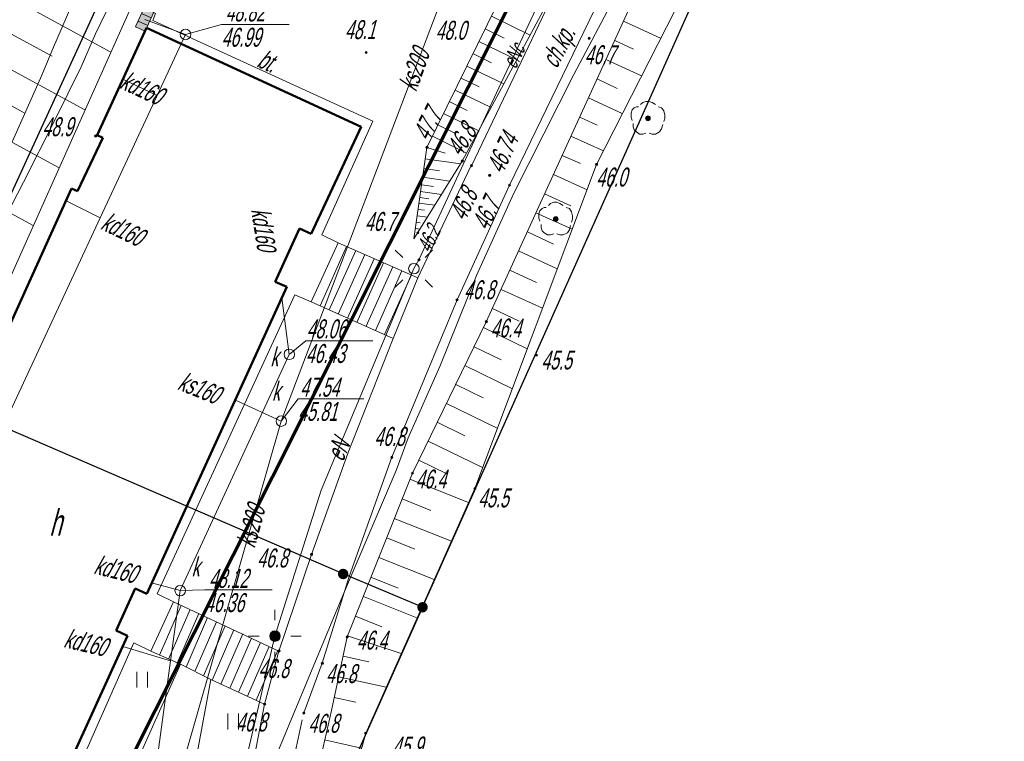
# Model space of a CAD drawing. Header units: millimetres. Extents: x 6567289036 to 6568990308, y 5976640423 to 5977332400.
# Tile 18 of 216: x 6567475559 to 6567522334, y 5976781057 to 5976815325. Entities that reach past the tile are written whole.
import ezdxf

# ---------------------------------------------------------------- set-up
doc = ezdxf.new("R2010")
doc.units = ezdxf.units.MM
doc.layers.add('0_PODKŁADANKI', color=7, linetype='Continuous')
doc.styles.get("Standard").update_dxf_attribs({"font": 'arial.ttf'})

# ---------------------------------------------------------------- blocks, each defined once
blk = doc.blocks.new('EGBP04_03')
at = {"linetype": 'Continuous', "lineweight": 13}
for color, points in [(7, [(0, -0.5, 1), (0, 0.5, 1)]), (0, [(0, -0.1, 1), (0, 0.1, 1)])]:
    blk.add_hatch(color=color, dxfattribs=at).paths.add_polyline_path(points)
at = {"color": 0, "linetype": 'Continuous', "lineweight": 13}
blk.add_circle((0, 0), 0.1, dxfattribs=at)
blk = doc.blocks.new('SUUS22_01')
at = {"color": 0, "linetype": 'Continuous', "lineweight": 13}
blk.add_circle((0, 0), 0.5, dxfattribs=at)
blk = doc.blocks.new('SUUS05')
at = {"linetype": 'Continuous', "lineweight": 18}
blk.add_hatch(color=7, dxfattribs=at).paths.add_polyline_path([(-1, 0.5), (-1, -0.5), (1, -0.5), (1, 0.5), (-0.9, 0.5)])
at = {"color": 0, "linetype": 'Continuous', "lineweight": 18, "flags": 128}
for points in [[(-1, 0.5), (-1, -0.5), (1, -0.5), (1, 0.5), (-0.9, 0.5)], [(-0.4, 0.5), (-0.4, -0.5)]]:
    blk.add_lwpolyline(points, close=True, dxfattribs=at)
blk.add_lwpolyline([(0.4, 0.5), (0.4, -0.5)], dxfattribs=at)
blk = doc.blocks.new('BUIB04_01')
at = {"linetype": 'Continuous', "lineweight": 18}
blk.add_hatch(color=7, dxfattribs=at).paths.add_polyline_path([(0, -0.5, 1), (0, 0.5, 1)])
at = {"color": 0, "linetype": 'Continuous', "lineweight": 18}
blk.add_circle((0, 0), 0.5, dxfattribs=at)
blk = doc.blocks.new('RTPW01')
at = {"linetype": 'Continuous', "lineweight": 13}
blk.add_hatch(color=0, dxfattribs=at).paths.add_polyline_path([(0, -0.1, 1), (0, 0.1, 1)])
at = {"color": 0, "linetype": 'Continuous', "lineweight": 13}
blk.add_circle((0, 0), 0.1, dxfattribs=at)
blk = doc.blocks.new('OBOP02_01')
at = {"linetype": 'Continuous', "lineweight": 13}
blk.add_hatch(color=0, dxfattribs=at).paths.add_polyline_path([(0, -0.224, 1), (0, 0.224, 1)])
at = {"color": 0, "linetype": 'Continuous', "lineweight": 18, "flags": 128}
for points in [[(-0.9, 1.1), (-1.1, 1.1), (-1.3, 1), (-1.5, 0.8), (-1.6, 0.5), (-1.6, 0.1), (-1.5, -0.2)], [(0.7, 1.3), (0.4, 1.5), (0.1, 1.6), (-0.2, 1.6), (-0.5, 1.5), (-0.7, 1.3)], [(1.5, -0.3), (1.6, 0), (1.6, 0.3), (1.5, 0.7), (1.3, 1), (1, 1.1)], [(-1.4, -0.5), (-1.4, -0.8), (-1.3, -1.1), (-1.1, -1.3), (-0.8, -1.5), (-0.5, -1.5), (-0.2, -1.4)], [(0.1, -1.4), (0.4, -1.5), (0.7, -1.5), (1.1, -1.3), (1.3, -1), (1.4, -0.6)]]:
    blk.add_lwpolyline(points, dxfattribs=at)
at = {"color": 0, "linetype": 'Continuous', "lineweight": 13}
blk.add_circle((0, 0), 0.224, dxfattribs=at)
blk = doc.blocks.new('PTTU04_1')
at = {"color": 0, "linetype": 'Continuous', "lineweight": 18, "flags": 128}
for points in [[(-0.5, 0.7), (-0.5, -0.8)], [(0.5, 0.7), (0.5, -0.8)]]:
    blk.add_lwpolyline(points, dxfattribs=at)
blk = doc.blocks.new('RTPW02')
at = {"linetype": 'Continuous', "lineweight": 13}
blk.add_hatch(color=0, dxfattribs=at).paths.add_polyline_path([(0, -0.1, 1), (0, 0.1, 1)])
at = {"color": 0, "linetype": 'Continuous', "lineweight": 13}
blk.add_circle((0, 0), 0.1, dxfattribs=at)

msp = doc.modelspace()

# ---------------------------------------------------------------- linework, layer by layer
at = {"layer": '0_PODKŁADANKI', "lineweight": 70, "flags": 128}
msp.add_lwpolyline([(6567404736.345362, 5976739422.753954), (6567351762.778372, 5976777404.141075), (6567366146.075858, 5976800736.645169), (6567331457.154829, 5976823648.519215), (6567352156.941767, 5976859663.035738), (6567388004.251012, 5976922023.146966), (6567434454.322674, 5977002407.900146), (6567546736.345362, 5976901322.753954), (6567526086.345362, 5976874932.753954), (6567498709.432438, 5976815801.160638), (6567474536.620397, 5976767698.485344), (6567446143.972124, 5976711666.871627)], close=True, dxfattribs=at)
at = {"layer": '0_PODKŁADANKI', "linetype": 'Continuous', "lineweight": 18, "flags": 128}
for points in [[(6567502966.345362, 5976808452.753954), (6567508806.345362, 5976819922.753954), (6567516936.345362, 5976840022.753954), (6567522056.345362, 5976848982.753954), (6567526646.345362, 5976853112.753954), (6567531706.345362, 5976854852.753954), (6567538116.345362, 5976858822.753954), (6567541106.345362, 5976864182.753954), (6567541396.345362, 5976869642.753954), (6567546696.345362, 5976874082.753954)], [(6567499616.345362, 5976826872.753954), (6567487986.345362, 5976796262.753954)], [(6567502626.345362, 5976820962.753954), (6567501826.345362, 5976820412.753954), (6567500886.345362, 5976818542.753954), (6567500976.345362, 5976817762.753954), (6567498316.345362, 5976812092.753954), (6567494526.345362, 5976803922.753954), (6567494286.345362, 5976803502.753954)], [(6567480346.345362, 5976820602.753954), (6567479066.345362, 5976818482.753954), (6567478036.345362, 5976816032.753954), (6567477116.345362, 5976813902.753954), (6567476616.345362, 5976812682.753954), (6567475216.345362, 5976809562.753954), (6567474516.345362, 5976808292.753954), (6567472426.345362, 5976804412.753954), (6567471016.345362, 5976801882.753954), (6567470146.345362, 5976800432.753954), (6567469146.345362, 5976798652.753954), (6567467656.345362, 5976795982.753954), (6567465936.345362, 5976792432.753954), (6567464336.345362, 5976789332.753954), (6567463256.345362, 5976787132.753954), (6567461866.345362, 5976784452.753954), (6567460176.345362, 5976781222.753954), (6567458476.345362, 5976777772.753954)], [(6567482146.345362, 5976820532.753954), (6567480706.345362, 5976817862.753954), (6567479166.345362, 5976814652.753954), (6567478486.345362, 5976813092.753954), (6567477206.345362, 5976810522.753954), (6567475736.345362, 5976807612.753954), (6567474326.345362, 5976804902.753954), (6567472676.345362, 5976801482.753954), (6567470816.345362, 5976797782.753954), (6567468736.345362, 5976793522.753954), (6567466966.345362, 5976789862.753954), (6567465176.345362, 5976786432.753954), (6567464706.345362, 5976785322.753954), (6567461586.345362, 5976779222.753954)], [(6567505766.345362, 5976820062.753954), (6567501876.345362, 5976812722.753954), (6567499036.345362, 5976807082.753954), (6567497256.345362, 5976803172.753954), (6567495516.345362, 5976798852.753954), (6567494006.345362, 5976795472.753954), (6567493446.345362, 5976793922.753954), (6567490996.345362, 5976788162.753954), (6567485656.345362, 5976775352.753954), (6567484836.345362, 5976771452.753954), (6567483686.345362, 5976765692.753953), (6567482776.345362, 5976760932.753954), (6567482286.345362, 5976758112.753954), (6567481576.345362, 5976754832.753954), (6567480616.345362, 5976750252.753954), (6567480386.345362, 5976749012.753954), (6567465696.345362, 5976721332.753954), (6567453616.345362, 5976721992.753954), (6567437686.345362, 5976719322.753954)], [(6567475643.287267, 5976816088.954084), (6567479890.717216, 5976813787.54403)], [(6567481496.345362, 5976815332.753954), (6567483436.345362, 5976814622.753954), (6567482086.345362, 5976811722.753954), (6567479386.345362, 5976805912.753954), (6567473106.345362, 5976792452.753954), (6567472896.345362, 5976792002.753954), (6567471716.345362, 5976789462.753954), (6567464356.345362, 5976773692.753953), (6567463876.345362, 5976772642.753954)], [(6567497966.345362, 5976815492.753954), (6567499806.345362, 5976814592.753954)], [(6567506006.345362, 5976814442.753953), (6567504236.345362, 5976815252.753954)], [(6567474928.689982, 5976814770.109618), (6567477102.369102, 5976813592.332228)], [(6567483436.345362, 5976814622.753954), (6567485146.345362, 5976815092.753954), (6567488366.345362, 5976815092.753954)], [(6567497676.345362, 5976814892.753954), (6567498576.345362, 5976814442.753953)], [(6567497376.345362, 5976814292.753954), (6567499176.345362, 5976813412.753954)], [(6567504726.345362, 5976813932.753954), (6567503826.345362, 5976814342.753954)], [(6567474214.092698, 5976813451.265155), (6567478661.379223, 5976811041.565633)], [(6567497086.345362, 5976813712.753954), (6567497976.345362, 5976813272.753954)], [(6567505096.345362, 5976812652.753954), (6567503406.345362, 5976813432.753954)], [(6567496806.345362, 5976813122.753954), (6567498556.345362, 5976812272.753954)], [(6567482086.345362, 5976811722.753954), (6567480456.345362, 5976812502.753954)], [(6567496526.345362, 5976812552.753954), (6567497386.345362, 5976812132.753954)], [(6567503946.345362, 5976812052.753954), (6567502996.345362, 5976812512.753954)], [(6567473499.495414, 5976812132.420691), (6567475773.102818, 5976810900.498564)], [(6567496246.345362, 5976811982.753954), (6567497956.345362, 5976811152.753954)], [(6567504176.345362, 5976810862.753954), (6567502576.345362, 5976811612.753954)], [(6567495966.345362, 5976811432.753954), (6567496816.345362, 5976811012.753954)], [(6567472784.898129, 5976810813.576227), (6567477432.041229, 5976808295.587236)], [(6567495696.345362, 5976810872.753954), (6567497366.345362, 5976810052.753954)], [(6567502996.345362, 5976810312.753954), (6567502166.345362, 5976810702.753954)], [(6567495426.345362, 5976810332.753954), (6567496256.345362, 5976809922.753954)], [(6567495166.345362, 5976809792.753954), (6567496786.345362, 5976808992.753954)], [(6567503286.345362, 5976809092.753954), (6567501746.345362, 5976809792.753954)], [(6567494906.345362, 5976809262.753954), (6567495776.345362, 5976808992.753954)], [(6567494826.345362, 5976808722.753954), (6567496506.345362, 5976808482.753954)], [(6567502196.345362, 5976808492.753954), (6567501336.345362, 5976808882.753954)], [(6567490446.345362, 5976744132.753954), (6567490116.345362, 5976747762.753954), (6567489846.345362, 5976750932.753954), (6567489556.345362, 5976753732.753954), (6567489316.345362, 5976755082.753954), (6567489246.345362, 5976756472.753954), (6567489086.345362, 5976757662.753954), (6567489436.345362, 5976761452.753954), (6567489746.345362, 5976765682.753954), (6567490186.345362, 5976770482.753954), (6567490526.345362, 5976773872.753954), (6567490776.345362, 5976777062.753954), (6567491996.345362, 5976781442.753953), (6567497186.345362, 5976793062.753954), (6567502966.345362, 5976808452.753954)], [(6567494766.345362, 5976808252.753954), (6567495496.345362, 5976808142.753954)], [(6567471355.703558, 5976808175.8873), (6567476202.703236, 5976805549.608839)], [(6567494706.345362, 5976807842.753954), (6567495996.345362, 5976807652.753954)], [(6567502516.345362, 5976807242.753954), (6567500916.345362, 5976807972.753954)], [(6567494656.345362, 5976807482.753954), (6567495216.345362, 5976807402.753954)], [(6567494566.345362, 5976806882.753954), (6567494996.345362, 5976806812.753954)], [(6567494606.345362, 5976807162.753954), (6567495596.345362, 5976807022.753954)], [(6567500496.345362, 5976807062.753954), (6567501746.345362, 5976806492.753954)], [(6567479386.345362, 5976805912.753954), (6567477766.345362, 5976806722.753954)], [(6567494526.345362, 5976806612.753954), (6567495276.345362, 5976806512.753954)], [(6567494446.345362, 5976806012.753954), (6567494926.345362, 5976805942.753953)], [(6567494486.345362, 5976806312.753954), (6567494796.345362, 5976806272.753954)], [(6567501806.345362, 5976805372.753954), (6567500086.345362, 5976806152.753954)], [(6567494356.345362, 5976805402.753954), (6567494576.345362, 5976805372.753954)], [(6567494396.345362, 5976805712.753954), (6567494576.345362, 5976805682.753954)], [(6567499676.345362, 5976805242.753954), (6567500916.345362, 5976804672.753954)], [(6567490686.345362, 5976804722.753954), (6567489406.345362, 5976801922.753954)], [(6567489826.345362, 5976801742.753954), (6567491086.345362, 5976804552.753954)], [(6567494476.345362, 5976803072.753954), (6567490686.345362, 5976804722.753954)], [(6567490266.345362, 5976801542.753954), (6567491526.345362, 5976804362.753954)], [(6567490696.345362, 5976801342.753954), (6567491956.345362, 5976804172.753954)], [(6567493756.345362, 5976804033.753955), (6567493403.345362, 5976804386.753954)], [(6567494817.345362, 5976804033.753955), (6567495170.345362, 5976804386.753954)], [(6567501096.345362, 5976803492.753954), (6567499256.345362, 5976804342.753954)], [(6567491136.345362, 5976801152.753954), (6567492406.345362, 5976803972.753954)], [(6567491576.345362, 5976800952.753954), (6567492846.345362, 5976803782.753954)], [(6567492016.345362, 5976800772.753954), (6567493286.345362, 5976803592.753954)], [(6567494286.345362, 5976803502.753954), (6567489876.345362, 5976792982.753954), (6567487686.345362, 5976786052.753954), (6567484976.345362, 5976774402.753954), (6567482766.345362, 5976761452.753954), (6567485206.345362, 5976740882.753954), (6567476986.345362, 5976740632.753954)], [(6567492456.345362, 5976800572.753954), (6567493716.345362, 5976803402.753954)], [(6567492896.345362, 5976800372.753954), (6567494166.345362, 5976803212.753954)], [(6567493306.345362, 5976800192.753953), (6567494476.345362, 5976803072.753954)], [(6567498836.345362, 5976803422.753954), (6567500106.345362, 5976802842.753954)], [(6567493756.345362, 5976802972.753954), (6567493403.345362, 5976802619.753954)], [(6567494817.345362, 5976802972.753954), (6567495170.345362, 5976802619.753954)], [(6567483186.345362, 5976788212.753954), (6567488366.345362, 5976799432.753954), (6567488006.345362, 5976802112.753954)], [(6567500396.345362, 5976801622.753954), (6567498426.345362, 5976802512.753954)], [(6567489406.345362, 5976801922.753954), (6567493306.345362, 5976800192.753953)], [(6567498016.345362, 5976801602.753954), (6567499286.345362, 5976801012.753954)], [(6567499666.345362, 5976799692.753953), (6567497596.345362, 5976800702.753954)], [(6567488366.345362, 5976799432.753954), (6567489146.345362, 5976800072.753954), (6567492340.345361, 5976800072.753954)], [(6567497146.345362, 5976799792.753954), (6567498426.345362, 5976799172.753954)], [(6567498966.345362, 5976797792.753954), (6567496706.345362, 5976798902.753954)], [(6567496276.345362, 5976798002.753954), (6567497576.345362, 5976797372.753954)], [(6567487986.345362, 5976796262.753954), (6567485806.345362, 5976797262.753954)], [(6567487986.345362, 5976796262.753954), (6567488786.345362, 5976797322.753954), (6567491903.345362, 5976797322.753954)], [(6567498246.345362, 5976795922.753954), (6567495836.345362, 5976797102.753954)], [(6567487986.345362, 5976796262.753954), (6567482686.345362, 5976777812.753954)], [(6567495386.345362, 5976796212.753954), (6567496706.345362, 5976795562.753954)], [(6567497546.345362, 5976794052.753954), (6567494956.345362, 5976795302.753954)], [(6567494516.345362, 5976794412.753954), (6567495856.345362, 5976793752.753954)], [(6567494096.345362, 5976793502.753954), (6567496886.345362, 5976792392.753954)], [(6567493726.345362, 5976792572.753954), (6567495096.345362, 5976792022.753954)], [(6567493356.345362, 5976791642.753954), (6567496066.345362, 5976790562.753954)], [(6567492996.345362, 5976790712.753954), (6567494326.345362, 5976790182.753954)], [(6567492616.345362, 5976789792.753954), (6567495256.345362, 5976788732.753954)], [(6567483186.345362, 5976788212.753954), (6567481826.345362, 5976788582.753954)], [(6567492246.345362, 5976788852.753954), (6567493546.345362, 5976788332.753954)], [(6567481176.345362, 5976773442.753953), (6567482726.345362, 5976784882.753954), (6567483186.345362, 5976788212.753954)], [(6567483186.345362, 5976788212.753954), (6567484356.345362, 5976788242.753954), (6567487550.345362, 5976788242.753954)], [(6567481796.345362, 5976785332.753954), (6567482866.345362, 5976787682.753954)], [(6567482866.345362, 5976787682.753954), (6567487876.345362, 5976785342.753954)], [(6567491886.345362, 5976787932.753954), (6567494426.345362, 5976786912.753954)], [(6567482206.345362, 5976785142.753954), (6567483236.345362, 5976787512.753954)], [(6567482626.345362, 5976784952.753954), (6567483656.345362, 5976787312.753954)], [(6567487686.345362, 5976786802.753954), (6567487686.345362, 5976787302.753954)], [(6567483046.345362, 5976784772.753954), (6567484066.345362, 5976787122.753954)], [(6567483466.345362, 5976784572.753954), (6567484486.345362, 5976786932.753954)], [(6567483876.345362, 5976784372.753954), (6567484906.345362, 5976786732.753954)], [(6567491506.345362, 5976786992.753954), (6567492766.345362, 5976786492.753954)], [(6567484286.345362, 5976784162.753954), (6567485326.345362, 5976786542.753954)], [(6567484696.345362, 5976783962.753954), (6567485736.345362, 5976786342.753954)], [(6567485116.345362, 5976783772.753954), (6567486156.345362, 5976786152.753954)], [(6567485546.345362, 5976783572.753954), (6567486576.345362, 5976785952.753954)], [(6567485956.345362, 5976783392.753954), (6567486996.345362, 5976785752.753954)], [(6567486436.345362, 5976786052.753954), (6567486936.345362, 5976786052.753954)], [(6567488436.345362, 5976786052.753954), (6567488936.345362, 5976786052.753954)], [(6567491136.345362, 5976786072.753954), (6567493686.345362, 5976785232.753954)], [(6567482726.345362, 5976784882.753954), (6567480456.345362, 5976785562.753954)], [(6567483196.345362, 5976784712.753954), (6567481796.345362, 5976785332.753954)], [(6567486376.345362, 5976783192.753953), (6567487406.345362, 5976785562.753954)], [(6567486796.345362, 5976783012.753954), (6567487816.345362, 5976785362.753954)], [(6567487876.345362, 5976785342.753954), (6567487196.345362, 5976782822.753954)], [(6567487686.345362, 5976784802.753954), (6567487686.345362, 5976785302.753954)], [(6567490926.345362, 5976785092.753954), (6567492146.345362, 5976784822.753954)], [(6567484636.345362, 5976783992.753954), (6567483196.345362, 5976784712.753954)], [(6567487196.345362, 5976782822.753954), (6567484636.345362, 5976783992.753954)], [(6567490706.345362, 5976784112.753954), (6567492976.345362, 5976783632.753954)], [(6567490506.345362, 5976783132.753954), (6567491526.345362, 5976782912.753954)], [(6567490046.345362, 5976781122.753954), (6567491796.345362, 5976780732.753954)]]:
    msp.add_lwpolyline(points, dxfattribs=at)
at = {"layer": '0_PODKŁADANKI', "lineweight": 18, "flags": 128}
for points in [[(6567491996.345362, 5976781442.753953), (6567497186.345362, 5976793062.753954), (6567502966.345362, 5976808452.753954), (6567508806.345362, 5976819922.753954), (6567516936.345362, 5976840022.753954), (6567522056.345362, 5976848982.753954), (6567526646.345362, 5976853112.753954), (6567531706.345362, 5976854852.753954), (6567538116.345362, 5976858822.753954)], [(6567535276.345362, 5976858602.753954), (6567521446.345362, 5976850492.753954), (6567512056.345362, 5976832372.753954), (6567497726.345362, 5976800982.753954), (6567494216.345362, 5976793792.753954), (6567491116.345362, 5976786012.753954), (6567490366.345362, 5976782512.753954)], [(6567497026.345362, 5976808392.753954), (6567501416.345362, 5976817582.753954), (6567501026.345362, 5976818822.753954), (6567501996.345362, 5976820122.753954), (6567502776.345362, 5976820362.753954), (6567506666.345362, 5976828112.753954), (6567511056.345362, 5976838192.753953)], [(6567512906.345362, 5976837282.753954), (6567508476.345362, 5976827202.753954), (6567503866.345362, 5976817872.753954), (6567498826.345362, 5976807462.753954)], [(6567485966.345362, 5976830632.753954), (6567471896.345362, 5976799982.753954)], [(6567461956.345362, 5976773432.753954), (6567468986.345362, 5976788772.753954), (6567472306.345362, 5976797562.753954), (6567472411.366419, 5976798291.421489), (6567472858.647405, 5976798079.974679), (6567481028.747219, 5976816329.567313)], [(6567494696.345362, 5976787422.753954), (6567507586.345362, 5976816272.753954)], [(6567481236.345362, 5976816032.753954), (6567482006.345362, 5976815612.753954), (6567481886.345362, 5976815292.753954), (6567492336.345362, 5976810502.753954), (6567489906.345362, 5976805112.753954), (6567490686.345362, 5976804722.753954), (6567489406.345362, 5976801922.753954), (6567488636.345362, 5976802262.753954), (6567482086.345362, 5976788062.753954), (6567482866.345362, 5976787682.753954), (6567481796.345362, 5976785332.753954), (6567480976.345362, 5976785732.753954), (6567476636.345362, 5976775922.753954), (6567478816.345362, 5976774912.753954), (6567483196.345362, 5976784712.753954), (6567481796.345362, 5976785332.753954)], [(6567471616.345362, 5976793162.753954), (6567477766.345362, 5976806722.753954), (6567478026.345362, 5976807312.753954), (6567478306.345362, 5976807182.753954), (6567479506.345362, 5976809712.753954), (6567479236.345362, 5976809842.753954), (6567480456.345362, 5976812502.753954), (6567481576.345362, 5976814942.753953), (6567491786.345362, 5976810242.753954), (6567489406.345362, 5976805162.753954), (6567488856.345362, 5976805412.753954), (6567487696.345362, 5976802882.753954), (6567488246.345362, 5976802632.753954), (6567488006.345362, 5976802112.753954), (6567485806.345362, 5976797262.753954), (6567481826.345362, 5976788582.753954), (6567481596.345362, 5976788062.753954), (6567481046.345362, 5976788312.753954), (6567480136.345362, 5976786312.753954), (6567480686.345362, 5976786062.753954), (6567480456.345362, 5976785562.753954), (6567473616.345362, 5976770602.753954)], [(6567483346.345362, 5976762802.753954), (6567487196.345362, 5976782822.753954), (6567487876.345362, 5976785342.753954), (6567489426.345362, 5976789932.753954), (6567491156.345362, 5976794772.753954), (6567493306.345362, 5976800192.753953), (6567494476.345362, 5976803072.753954), (6567496996.345362, 5976808372.753954)], [(6567498826.345362, 5976807462.753954), (6567496336.345362, 5976802022.753954), (6567493236.345362, 5976794542.753954), (6567491216.345362, 5976788882.753954), (6567489936.345362, 5976784762.753954), (6567489056.345362, 5976782402.753954)], [(6567490926.345362, 5976789002.753954), (6567470696.345362, 5976797742.753954)], [(6567494696.345362, 5976787422.753954), (6567490926.345362, 5976789002.753954)], [(6567483336.345362, 5976762012.753954), (6567494696.345362, 5976787422.753954)], [(6567483196.345362, 5976784712.753954), (6567484636.345362, 5976783992.753954), (6567482626.345362, 5976773142.753954)], [(6567490366.345362, 5976782512.753954), (6567489656.345362, 5976779392.753954), (6567489126.345362, 5976777442.753953), (6567488896.345362, 5976775592.753954), (6567488386.345362, 5976772802.753954), (6567487696.345362, 5976769622.753954), (6567486966.345362, 5976765652.753954), (6567486406.345362, 5976762652.753954), (6567486026.345362, 5976760262.753954), (6567486476.345362, 5976757742.753954), (6567486696.345362, 5976755362.753954), (6567487056.345362, 5976752302.753954), (6567487456.345362, 5976748832.753954), (6567487866.345362, 5976743422.753954)], [(6567488976.345362, 5976782072.753954), (6567488556.345362, 5976780082.753954), (6567487976.345362, 5976776842.753954), (6567487286.345362, 5976772872.753954), (6567486506.345362, 5976768862.753954), (6567485796.345362, 5976764722.753954), (6567485486.345362, 5976762382.753954), (6567485306.345362, 5976760422.753954), (6567485726.345362, 5976757972.753954), (6567486306.345362, 5976752642.753954), (6567486426.345362, 5976750642.753954), (6567486766.345362, 5976747932.753954), (6567487246.345362, 5976744392.753954), (6567487426.345362, 5976741712.753954), (6567487576.345362, 5976738282.753954), (6567487436.345362, 5976734972.753954), (6567487066.345362, 5976730662.753954), (6567486546.345362, 5976727682.753954), (6567485836.345362, 5976724082.753954), (6567485516.345362, 5976722392.753954), (6567485376.345362, 5976721432.753954), (6567485846.345362, 5976718282.753954), (6567486166.345362, 5976714062.753954), (6567486344.345362, 5976711324.753954)], [(6567491996.345362, 5976781442.753953), (6567491066.345362, 5976778122.753954), (6567490776.345362, 5976777062.753954), (6567490526.345362, 5976773872.753954), (6567490186.345362, 5976770482.753954), (6567489746.345362, 5976765682.753954), (6567489436.345362, 5976761452.753954), (6567489086.345362, 5976757662.753954), (6567489246.345362, 5976756472.753954), (6567489316.345362, 5976755082.753954), (6567489556.345362, 5976753732.753954), (6567489846.345362, 5976750932.753954), (6567490116.345362, 5976747762.753954), (6567490496.345362, 5976743582.753954)]]:
    msp.add_lwpolyline(points, dxfattribs=at)
at = {"layer": '0_PODKŁADANKI', "linetype": 'Continuous', "lineweight": 25, "flags": 128}
for points in [[(6567471896.345362, 5976799982.753954), (6567485966.345362, 5976830632.753954)], [(6567494696.345362, 5976787422.753954), (6567507586.345362, 5976816272.753954)], [(6567490926.345362, 5976789002.753954), (6567470696.345362, 5976797742.753954)], [(6567494696.345362, 5976787422.753954), (6567490926.345362, 5976789002.753954)], [(6567494696.345362, 5976787422.753954), (6567483336.345362, 5976762012.753954)]]:
    msp.add_lwpolyline(points, dxfattribs=at)
at = {"layer": '0_PODKŁADANKI', "lineweight": 18, "flags": 128}
msp.add_lwpolyline([(6567501026.345362, 5976818822.753954), (6567501416.345362, 5976817582.753954), (6567496586.345362, 5976808612.753954), (6567494286.345362, 5976804912.753954), (6567494906.345362, 5976809262.753954), (6567499226.345362, 5976818052.753954), (6567499406.345362, 5976820022.753954)], close=True, dxfattribs=at)
at = {"layer": '0_PODKŁADANKI', "linetype": 'Continuous', "lineweight": 50, "flags": 128}
for points in [[(6567479236.345362, 5976809842.753954), (6567481576.345362, 5976814942.753953)], [(6567481576.345362, 5976814942.753953), (6567491786.345362, 5976810242.753954)], [(6567491786.345362, 5976810242.753954), (6567489406.345362, 5976805162.753954)], [(6567478306.345362, 5976807182.753954), (6567479506.345362, 5976809712.753954)], [(6567479506.345362, 5976809712.753954), (6567479236.345362, 5976809842.753954)], [(6567471406.345362, 5976792702.753954), (6567478026.345362, 5976807312.753954)], [(6567478026.345362, 5976807312.753954), (6567478306.345362, 5976807182.753954)], [(6567488856.345362, 5976805412.753954), (6567487696.345362, 5976802882.753954)], [(6567489406.345362, 5976805162.753954), (6567488856.345362, 5976805412.753954)], [(6567488246.345362, 5976802632.753954), (6567481596.345362, 5976788062.753954)], [(6567487696.345362, 5976802882.753954), (6567488246.345362, 5976802632.753954)], [(6567481046.345362, 5976788312.753954), (6567480136.345362, 5976786312.753954)], [(6567481596.345362, 5976788062.753954), (6567481046.345362, 5976788312.753954)], [(6567480136.345362, 5976786312.753954), (6567480686.345362, 5976786062.753954)], [(6567480686.345362, 5976786062.753954), (6567472996.345362, 5976769232.753954)]]:
    msp.add_lwpolyline(points, dxfattribs=at)
at = {"layer": '0_PODKŁADANKI', "linetype": 'Continuous', "lineweight": 18}
msp.add_circle((6567494286.345362, 5976803502.753954), 250, dxfattribs=at)

# ---------------------------------------------------------------- block references
at = {"layer": '0_PODKŁADANKI', "linetype": 'Continuous', "xscale": 500, "yscale": 500, "zscale": 500}
for name, p, rotation in [('SUUS05', (6567481496.345362, 5976815332.753954), 65.56), ('SUUS22_01', (6567483186.345362, 5976788212.753954), 36.33)]:
    msp.add_blockref(name, p, dxfattribs=dict(at, rotation=rotation))
for name, p in [('SUUS22_01', (6567483436.345362, 5976814622.753954)), ('RTPW01', (6567502616.345362, 5976814442.753953)), ('RTPW01', (6567492016.345362, 5976813762.753954)), ('OBOP02_01', (6567505406.345362, 5976810642.753954)), ('RTPW01', (6567479166.345362, 5976809802.753954)), ('RTPW01', (6567494906.345362, 5976809262.753954)), ('RTPW01', (6567496586.345362, 5976808612.753954)), ('RTPW01', (6567497026.345362, 5976808392.753954)), ('RTPW01', (6567502966.345362, 5976808452.753954)), ('RTPW02', (6567497886.345362, 5976807932.753954)), ('RTPW01', (6567498826.345362, 5976807462.753954)), ('OBOP02_01', (6567501026.345362, 5976805852.753954)), ('RTPW01', (6567494476.345362, 5976805202.753954)), ('RTPW02', (6567494526.345362, 5976803922.753954)), ('RTPW01', (6567496336.345362, 5976802022.753954)), ('RTPW01', (6567497726.345362, 5976800982.753954)), ('SUUS22_01', (6567488366.345362, 5976799432.753954)), ('RTPW01', (6567500106.345362, 5976799392.753954)), ('SUUS22_01', (6567487986.345362, 5976796262.753954)), ('RTPW01', (6567493236.345362, 5976794542.753954)), ('RTPW01', (6567494216.345362, 5976793792.753954)), ('RTPW01', (6567497186.345362, 5976793062.753954)), ('RTPW01', (6567489426.345362, 5976789932.753954)), ('EGBP04_03', (6567490926.345362, 5976789002.753954)), ('EGBP04_03', (6567494696.345362, 5976787422.753954)), ('BUIB04_01', (6567487686.345362, 5976786052.753954)), ('RTPW01', (6567491116.345362, 5976786012.753954)), ('RTPW01', (6567487876.345362, 5976785342.753954)), ('RTPW01', (6567489936.345362, 5976784762.753954)), ('PTTU04_1', (6567481376.345362, 5976784012.753954)), ('RTPW01', (6567487196.345362, 5976782822.753954)), ('PTTU04_1', (6567485696.345362, 5976782022.753954)), ('RTPW01', (6567489056.345362, 5976782402.753954)), ('RTPW01', (6567491996.345362, 5976781442.753953))]:
    msp.add_blockref(name, p, dxfattribs=at)

# ---------------------------------------------------------------- texts
at = {"layer": '0_PODKŁADANKI', "lineweight": 18, "oblique": 15, "width": 0.59}
for s, p in [('48.82', (6567485336.345362, 5976815242.753952)), ('48.1', (6567491006.345362, 5976814402.753954)), ('48.0', (6567495316.345362, 5976814372.753954)), ('46.99', (6567485146.345362, 5976814042.753954)), ('46.7', (6567502396.345362, 5976813212.753954)), ('48.9', (6567476636.345362, 5976809792.753954)), ('46.0', (6567502946.345362, 5976807402.753954)), ('46.7', (6567491956.345362, 5976805292.753954)), ('46.8', (6567496666.345362, 5976802052.753954)), ('48.06', (6567489186.345362, 5976800192.753953)), ('46.4', (6567497926.345362, 5976800232.753954)), ('k', (6567487466.345362, 5976798862.753954)), ('46.43', (6567489146.345362, 5976799022.753954)), ('45.5', (6567500336.345362, 5976798712.753954)), ('k', (6567487546.345362, 5976797232.753954)), ('47.54', (6567488876.345362, 5976797422.753954)), ('45.81', (6567488786.345362, 5976796272.753954)), ('46.8', (6567492406.345362, 5976795082.753954)), ('46.4', (6567494366.345362, 5976793062.753954)), ('45.5', (6567497336.345362, 5976792162.753952)), ('46.8', (6567486836.345362, 5976789312.753954)), ('k', (6567483726.345362, 5976788892.753954)), ('48.12', (6567484546.345362, 5976788342.753954)), ('46.36', (6567484356.345362, 5976787192.753953)), ('46.4', (6567491566.345362, 5976785412.753954)), ('46.8', (6567486896.345362, 5976784062.753954)), ('46.8', (6567490106.345362, 5976783822.753954)), ('46.8', (6567485836.345362, 5976781522.753954)), ('46.8', (6567489266.345362, 5976781462.753954)), ('45.9', (6567493256.345362, 5976780382.753954))]:
    msp.add_text(s, height=900, dxfattribs=at).set_placement(p)
for s, rotation, p in [('ch.kp.', 61.9000000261, (6567501068.843287, 5976812962.437009)), ('bt.', 336.1999999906, (6567486777.606189, 5976813112.981029)), ('ks200', 69.9999999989, (6567494389.209725, 5976811868.852266)), ('kd160', 335.0999999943, (6567480266.622749, 5976812094.703111)), ('47.7', 63.0000000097, (6567494990.180652, 5976809515.01687)), ('46.8', 57.3000000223, (6567496522.296324, 5976808771.288205)), ('46.74', 65.5999999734, (6567498512.747971, 5976807960.347141)), ('46.8', 64.6000000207, (6567496729.347126, 5976805716.712333)), ('46.7', 65.3999999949, (6567497816.312678, 5976805262.682558)), ('kd160', 278.9000000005, (6567486547.181483, 5976806303.514606)), ('kd160', 334.4000000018, (6567479347.468187, 5976805401.104679)), ('ks160', 338.0000000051, (6567483009.199427, 5976797788.288484)), ('eN', 67.3000000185, (6567490913.617937, 5976794293.40772)), ('ks200', 74.8000000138, (6567486720.652242, 5976790194.950706)), ('kd160', 345.9999999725, (6567479038.615654, 5976789029.487802)), ('kd160', 346.7000000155, (6567477609.300597, 5976785536.89297))]:
    msp.add_text(s, height=900, rotation=rotation, dxfattribs=at).set_placement(p)
at = {"layer": '0_PODKŁADANKI', "lineweight": 15, "oblique": 15, "width": 0.59}
for s, rotation, p in [('eNc', 64.8999999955, (6567499126.025347, 5976812943.874753)), ('46.2', 65.0999999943, (6567495076.451054, 5976804214.78835))]:
    msp.add_text(s, height=750, rotation=rotation, dxfattribs=at).set_placement(p)
at = {"layer": '0_PODKŁADANKI', "lineweight": 25, "oblique": 15, "width": 0.59}
msp.add_text('h', height=1250, dxfattribs=at).set_placement((6567476966.345362, 5976790822.753954))

doc.saveas('drawing.dxf')
